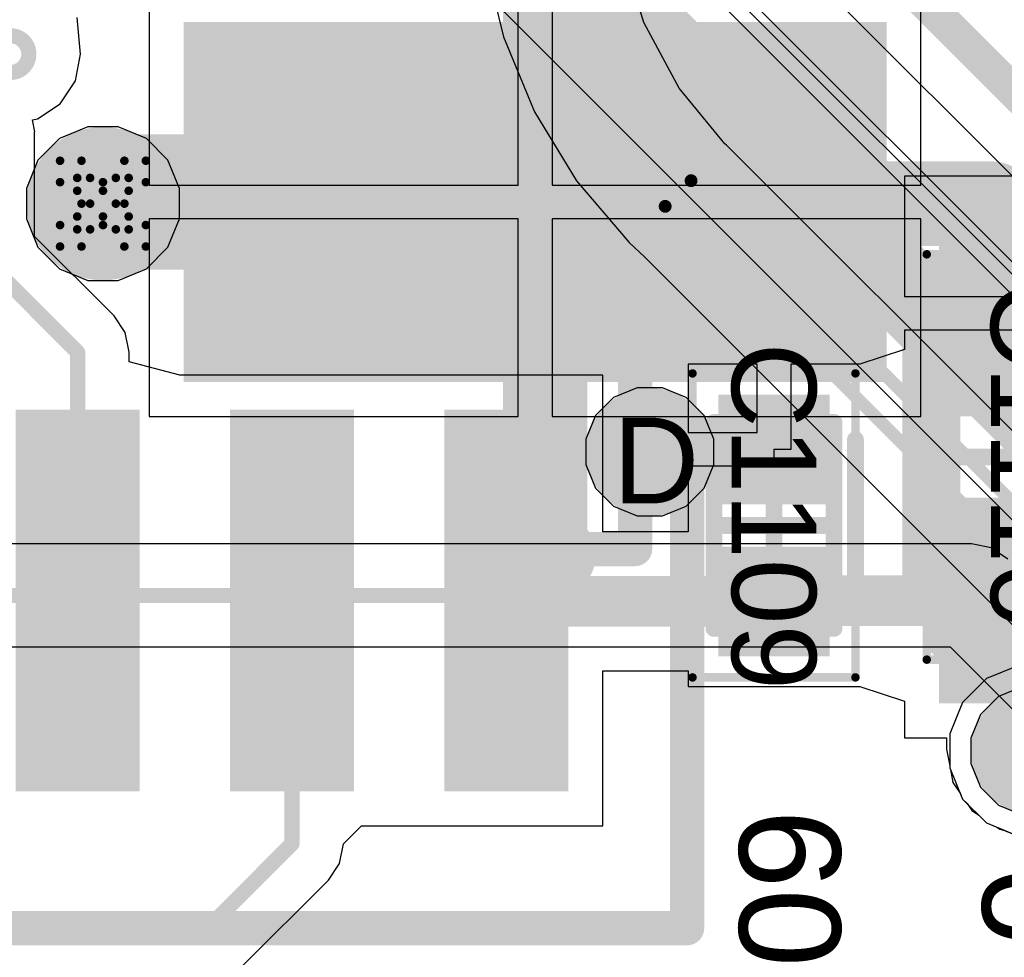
# Model space of a CAD drawing. Header units: inches. Extents: x -6 to 11.2, y -2.2 to 8.3.
# Tile 136 of 256: x 2.553 to 2.783, y 0.433 to 0.651. Entities that reach past the tile are written whole.
import ezdxf

# ---------------------------------------------------------------- set-up
doc = ezdxf.new("R2010")
doc.units = ezdxf.units.IN
doc.header["$MEASUREMENT"] = 0
for name, color, linetype in [('Board Layer Stack Bottom Overlay', 54, 'Continuous'), ('Board Layer Stack Bottom Solder', 6, 'Continuous'), ('Bottom Paste', 16, 'Continuous'), ('Drill Drawing', 1, 'Continuous'), ('Layer  6- Inner', 156, 'Continuous'), ('Layer 1- Top', 1, 'Continuous'), ('Layer 2- GND', 16, 'Continuous'), ('Layer 3- Inner', 16, 'Continuous'), ('Layer 4- Inner', 76, 'Continuous'), ('Layer 5- Inner', 90, 'Continuous'), ('Layer 7- PWR', 76, 'Continuous'), ('Layer 8- Bottom', 5, 'Continuous'), ('Top Assembly', 56, 'Continuous'), ('Top Comp Body -Top13)-Comp Body -Bot14)', 56, 'Continuous'), ('Top Comp Outline -Top11)-Comp Outline -Bot12)', 56, 'Continuous'), ('Top Courtyard -Top15)-Courtyard -Bot16)', 56, 'Continuous'), ('Top Overlay', 2, 'Continuous'), ('Top Paste', 8, 'Continuous'), ('Top Solder', 216, 'Continuous'), ('Via Holes', 16, 'Continuous')]:
    doc.layers.add(name, color=color, linetype=linetype)
doc.styles.add('Arial', font='txt', dxfattribs={"height": 0.2})

# ---------------------------------------------------------------- blocks, each defined once
blk = doc.blocks.new('SOIC_8___M_______28')
at = {"layer": 'Layer 1- Top'}
for points in [[(-0.0875, 0.0695), (-0.0875, 0.1545), (-0.0625, 0.1545), (-0.0625, 0.0695)], [(-0.0375, 0.0695), (-0.0375, 0.1545), (-0.0125, 0.1545), (-0.0125, 0.0695)], [(0.0125, 0.0695), (0.0125, 0.1545), (0.0375, 0.1545), (0.0375, 0.0695)]]:
    blk.add_hatch(color=7, dxfattribs=at).paths.add_polyline_path(points)
at = {"layer": 'Top Paste'}
for points in [[(-0.0875, 0.0695), (-0.0875, 0.1545), (-0.0625, 0.1545), (-0.0625, 0.0695)], [(-0.0375, 0.0695), (-0.0375, 0.1545), (-0.0125, 0.1545), (-0.0125, 0.0695)], [(0.0125, 0.0695), (0.0125, 0.1545), (0.0375, 0.1545), (0.0375, 0.0695)]]:
    blk.add_hatch(color=8, dxfattribs=at).paths.add_polyline_path(points)
at = {"layer": 'Top Solder'}
for points in [[(-0.08947, 0.06753), (-0.08947, 0.15647), (-0.06053, 0.15647), (-0.06053, 0.06753)], [(-0.03947, 0.06753), (-0.03947, 0.15647), (-0.01053, 0.15647), (-0.01053, 0.06753)], [(0.01053, 0.06753), (0.01053, 0.15647), (0.03947, 0.15647), (0.03947, 0.06753)]]:
    blk.add_hatch(color=216, dxfattribs=at).paths.add_polyline_path(points)
at = {"layer": 'Top Overlay'}
for points in [[(-0.095, 0.1, 0.008, 0.008, 0), (-0.105, 0.1, 0.008, 0.008, 0)], [(-0.105, 0.1, 0.008, 0.008, 0), (-0.105, -0.1, 0.008, 0.008, 0)]]:
    blk.add_lwpolyline(points, format="xyseb", dxfattribs=at)
for points in [[(-0.107, 0.1, 0.004, 0.004, 1), (-0.103, 0.1, 0.004, 0.004, 1)], [(-0.107, 0.1, 0.004, 0.004, 1), (-0.103, 0.1, 0.004, 0.004, 1)], [(-0.097, 0.1, 0.004, 0.004, 1), (-0.093, 0.1, 0.004, 0.004, 1)]]:
    blk.add_lwpolyline(points, format="xyseb", close=True, dxfattribs=at)
blk = doc.blocks.new('ALUM_F8X10_B_136')
at = {"layer": 'Board Layer Stack Bottom Solder'}
blk.add_hatch(color=6, dxfattribs=at).paths.add_polyline_path([(0.05976, 0.04197), (0.2237, 0.04197), (0.2237, -0.04197), (0.05976, -0.04197)])
at = {"layer": 'Bottom Paste'}
blk.add_hatch(color=16, dxfattribs=at).paths.add_polyline_path([(0.06173, 0.04), (0.22173, 0.04), (0.22173, -0.04), (0.06173, -0.04)])
at = {"layer": 'Layer 8- Bottom'}
blk.add_hatch(color=7, dxfattribs=at).paths.add_polyline_path([(0.06173, 0.04), (0.22173, 0.04), (0.22173, -0.04), (0.06173, -0.04)])
at = {"layer": 'Board Layer Stack Bottom Overlay'}
for points in [[(0.17717, -0.16929, 0.008, 0.008, 0), (0.17717, -0.05118, 0.008, 0.008, 0)], [(-0.14567, -0.16929, 0.008, 0.008, 0), (0.17717, -0.16929, 0.008, 0.008, 0)]]:
    blk.add_lwpolyline(points, format="xyseb", dxfattribs=at)
for points in [[(0.17517, -0.05118, 0.004, 0.004, 1), (0.17917, -0.05118, 0.004, 0.004, 1)], [(0.17517, -0.16929, 0.004, 0.004, 1), (0.17917, -0.16929, 0.004, 0.004, 1)], [(0.17517, -0.16929, 0.004, 0.004, 1), (0.17917, -0.16929, 0.004, 0.004, 1)]]:
    blk.add_lwpolyline(points, format="xyseb", close=True, dxfattribs=at)
blk = doc.blocks.new('L15003_CAP_M_____366')
at = {"layer": 'Layer 1- Top'}
for points in [[(-0.05546, 0.02), (-0.01146, 0.02), (-0.01146, -0.02), (-0.05546, -0.02)], [(0.01146, 0.02), (0.05546, 0.02), (0.05546, -0.02), (0.01146, -0.02)]]:
    blk.add_hatch(color=7, dxfattribs=at).paths.add_polyline_path(points)
at = {"layer": 'Top Paste'}
for points in [[(-0.05546, 0.02), (-0.01146, 0.02), (-0.01146, -0.02), (-0.05546, -0.02)], [(0.01146, 0.02), (0.05546, 0.02), (0.05546, -0.02), (0.01146, -0.02)]]:
    blk.add_hatch(color=8, dxfattribs=at).paths.add_polyline_path(points)
at = {"layer": 'Top Solder'}
for points in [[(-0.05743, 0.02197), (-0.0095, 0.02197), (-0.0095, -0.02197), (-0.05743, -0.02197)], [(0.0095, 0.02197), (0.05743, 0.02197), (0.05743, -0.02197), (0.0095, -0.02197)]]:
    blk.add_hatch(color=216, dxfattribs=at).paths.add_polyline_path(points)
at = {"layer": 'Top Comp Body -Top13)-Comp Body -Bot14)'}
for points in [[(-0.03445, -0.0189, 0.00394, 0.00394, 0), (-0.03445, 0.01889, 0.00394, 0.00394, 0)], [(0.03445, 0.01889, 0.00394, 0.00394, 0), (-0.03445, 0.01889, 0.00394, 0.00394, 0)], [(0.03445, -0.0189, 0.00394, 0.00394, 0), (0.03445, 0.01889, 0.00394, 0.00394, 0)], [(0.03445, -0.0189, 0.00394, 0.00394, 0), (-0.03445, -0.0189, 0.00394, 0.00394, 0)]]:
    blk.add_lwpolyline(points, format="xyseb", dxfattribs=at)
for points in [[(-0.03544, 0.01889, 0.00197, 0.00197, 1), (-0.03347, 0.01889, 0.00197, 0.00197, 1)], [(-0.03544, 0.01889, 0.00197, 0.00197, 1), (-0.03347, 0.01889, 0.00197, 0.00197, 1)], [(0.03346, 0.01889, 0.00197, 0.00197, 1), (0.03543, 0.01889, 0.00197, 0.00197, 1)], [(0.03346, 0.01889, 0.00197, 0.00197, 1), (0.03543, 0.01889, 0.00197, 0.00197, 1)], [(-0.03544, -0.0189, 0.00197, 0.00197, 1), (-0.03347, -0.0189, 0.00197, 0.00197, 1)], [(-0.03544, -0.0189, 0.00197, 0.00197, 1), (-0.03347, -0.0189, 0.00197, 0.00197, 1)], [(0.03346, -0.0189, 0.00197, 0.00197, 1), (0.03543, -0.0189, 0.00197, 0.00197, 1)], [(0.03346, -0.0189, 0.00197, 0.00197, 1), (0.03543, -0.0189, 0.00197, 0.00197, 1)]]:
    blk.add_lwpolyline(points, format="xyseb", close=True, dxfattribs=at)
at = {"layer": 'Top Comp Outline -Top11)-Comp Outline -Bot12)'}
for points in [[(0.04449, 0.02205, 0.00394, 0.00394, 0), (-0.04449, 0.02205, 0.00394, 0.00394, 0)], [(-0.04449, -0.02205, 0.00394, 0.00394, 0), (-0.04449, 0.02205, 0.00394, 0.00394, 0)], [(0.04449, -0.02205, 0.00394, 0.00394, 0), (0.04449, 0.02205, 0.00394, 0.00394, 0)], [(0.04449, -0.02205, 0.00394, 0.00394, 0), (-0.04449, -0.02205, 0.00394, 0.00394, 0)]]:
    blk.add_lwpolyline(points, format="xyseb", dxfattribs=at)
for points in [[(-0.04547, 0.02205, 0.00197, 0.00197, 1), (-0.0435, 0.02205, 0.00197, 0.00197, 1)], [(-0.04547, 0.02205, 0.00197, 0.00197, 1), (-0.0435, 0.02205, 0.00197, 0.00197, 1)], [(0.0435, 0.02205, 0.00197, 0.00197, 1), (0.04547, 0.02205, 0.00197, 0.00197, 1)], [(0.0435, 0.02205, 0.00197, 0.00197, 1), (0.04547, 0.02205, 0.00197, 0.00197, 1)], [(-0.04547, -0.02205, 0.00197, 0.00197, 1), (-0.0435, -0.02205, 0.00197, 0.00197, 1)], [(-0.04547, -0.02205, 0.00197, 0.00197, 1), (-0.0435, -0.02205, 0.00197, 0.00197, 1)], [(0.0435, -0.02205, 0.00197, 0.00197, 1), (0.04547, -0.02205, 0.00197, 0.00197, 1)], [(0.0435, -0.02205, 0.00197, 0.00197, 1), (0.04547, -0.02205, 0.00197, 0.00197, 1)]]:
    blk.add_lwpolyline(points, format="xyseb", close=True, dxfattribs=at)
at = {"layer": 'Top Courtyard -Top15)-Courtyard -Bot16)'}
for points in [[(0.04724, 0.0248, 0.00197, 0.00197, 0), (-0.04724, 0.0248, 0.00197, 0.00197, 0)], [(-0.04724, -0.0248, 0.00197, 0.00197, 0), (-0.04724, 0.0248, 0.00197, 0.00197, 0)], [(0.04724, -0.0248, 0.00197, 0.00197, 0), (0.04724, 0.0248, 0.00197, 0.00197, 0)], [(0, -0.0189, 0.00394, 0.00394, 0), (0, 0.0189, 0.00394, 0.00394, 0)], [(0.0189, 0, 0.00394, 0.00394, 0), (-0.0189, 0, 0.00394, 0.00394, 0)], [(0.04724, -0.0248, 0.00197, 0.00197, 0), (-0.04724, -0.0248, 0.00197, 0.00197, 0)]]:
    blk.add_lwpolyline(points, format="xyseb", dxfattribs=at)
for points in [[(-0.04774, 0.0248, 0.000984, 0.000984, 1), (-0.04675, 0.0248, 0.000984, 0.000984, 1)], [(-0.04774, 0.0248, 0.000984, 0.000984, 1), (-0.04675, 0.0248, 0.000984, 0.000984, 1)], [(0.04675, 0.0248, 0.000984, 0.000984, 1), (0.04774, 0.0248, 0.000984, 0.000984, 1)], [(0.04675, 0.0248, 0.000984, 0.000984, 1), (0.04774, 0.0248, 0.000984, 0.000984, 1)], [(-0.00098, 0.0189, 0.00197, 0.00197, 1), (0.00098, 0.0189, 0.00197, 0.00197, 1)], [(-0.01988, 0, 0.00197, 0.00197, 1), (-0.01791, 0, 0.00197, 0.00197, 1)], [(0.01791, 0, 0.00197, 0.00197, 1), (0.01988, 0, 0.00197, 0.00197, 1)], [(-0.00098, -0.0189, 0.00197, 0.00197, 1), (0.00098, -0.0189, 0.00197, 0.00197, 1)], [(-0.04774, -0.0248, 0.000984, 0.000984, 1), (-0.04675, -0.0248, 0.000984, 0.000984, 1)], [(-0.04774, -0.0248, 0.000984, 0.000984, 1), (-0.04675, -0.0248, 0.000984, 0.000984, 1)], [(0.04675, -0.0248, 0.000984, 0.000984, 1), (0.04774, -0.0248, 0.000984, 0.000984, 1)], [(0.04675, -0.0248, 0.000984, 0.000984, 1), (0.04774, -0.0248, 0.000984, 0.000984, 1)]]:
    blk.add_lwpolyline(points, format="xyseb", close=True, dxfattribs=at)
at = {"layer": 'Top Overlay'}
for points in [[(0.03346, 0.02756, 0.00591, 0.00591, 0), (-0.03346, 0.02756, 0.00591, 0.00591, 0)], [(0.03346, -0.02756, 0.00591, 0.00591, 0), (-0.03346, -0.02756, 0.00591, 0.00591, 0)]]:
    blk.add_lwpolyline(points, format="xyseb", dxfattribs=at)
for points in [[(-0.03494, 0.02756, 0.00295, 0.00295, 1), (-0.03199, 0.02756, 0.00295, 0.00295, 1)], [(0.03199, 0.02756, 0.00295, 0.00295, 1), (0.03494, 0.02756, 0.00295, 0.00295, 1)], [(-0.03494, -0.02756, 0.00295, 0.00295, 1), (-0.03199, -0.02756, 0.00295, 0.00295, 1)], [(0.03199, -0.02756, 0.00295, 0.00295, 1), (0.03494, -0.02756, 0.00295, 0.00295, 1)]]:
    blk.add_lwpolyline(points, format="xyseb", close=True, dxfattribs=at)
at = {"layer": 'Top Comp Outline -Top11)-Comp Outline -Bot12)', "style": 'Arial'}
blk.add_text('C1110', height=0.019685, dxfattribs=at).set_placement((-0.041, -0.00984))
blk = doc.blocks.new('CAPC1005X07_F____367')
at = {"layer": 'Layer 1- Top'}
for points in [[(-0.02756, 0.01004), (-0.00787, 0.01004), (-0.00787, -0.01004), (-0.02756, -0.01004)], [(0.00787, 0.01004), (0.02756, 0.01004), (0.02756, -0.01004), (0.00787, -0.01004)]]:
    blk.add_hatch(color=7, dxfattribs=at).paths.add_polyline_path(points)
at = {"layer": 'Top Paste'}
for points in [[(-0.02756, 0.01004), (-0.00787, 0.01004), (-0.00787, -0.01004), (-0.02756, -0.01004)], [(0.00787, 0.01004), (0.02756, 0.01004), (0.02756, -0.01004), (0.00787, -0.01004)]]:
    blk.add_hatch(color=8, dxfattribs=at).paths.add_polyline_path(points)
at = {"layer": 'Top Solder'}
for points in [[(-0.03051, 0.01299), (-0.00492, 0.01299), (-0.00492, -0.01299), (-0.03051, -0.01299)], [(0.00492, 0.01299), (0.03051, 0.01299), (0.03051, -0.01299), (0.00492, -0.01299)]]:
    blk.add_hatch(color=216, dxfattribs=at).paths.add_polyline_path(points)
at = {"layer": 'Top Assembly'}
for points in [[(0.024, 0.014, 0.00394, 0.00394, 0), (-0.024, 0.014, 0.00394, 0.00394, 0)], [(-0.024, -0.014, 0.00394, 0.00394, 0), (-0.024, 0.014, 0.00394, 0.00394, 0)], [(0.024, -0.014, 0.00394, 0.00394, 0), (0.024, 0.014, 0.00394, 0.00394, 0)], [(0.024, -0.014, 0.00394, 0.00394, 0), (-0.024, -0.014, 0.00394, 0.00394, 0)]]:
    blk.add_lwpolyline(points, format="xyseb", dxfattribs=at)
for points in [[(-0.02498, 0.014, 0.00197, 0.00197, 1), (-0.02302, 0.014, 0.00197, 0.00197, 1)], [(-0.02498, 0.014, 0.00197, 0.00197, 1), (-0.02302, 0.014, 0.00197, 0.00197, 1)], [(0.02302, 0.014, 0.00197, 0.00197, 1), (0.02498, 0.014, 0.00197, 0.00197, 1)], [(0.02302, 0.014, 0.00197, 0.00197, 1), (0.02498, 0.014, 0.00197, 0.00197, 1)], [(-0.02498, -0.014, 0.00197, 0.00197, 1), (-0.02302, -0.014, 0.00197, 0.00197, 1)], [(-0.02498, -0.014, 0.00197, 0.00197, 1), (-0.02302, -0.014, 0.00197, 0.00197, 1)], [(0.02302, -0.014, 0.00197, 0.00197, 1), (0.02498, -0.014, 0.00197, 0.00197, 1)], [(0.02302, -0.014, 0.00197, 0.00197, 1), (0.02498, -0.014, 0.00197, 0.00197, 1)]]:
    blk.add_lwpolyline(points, format="xyseb", close=True, dxfattribs=at)
at = {"layer": 'Top Courtyard -Top15)-Courtyard -Bot16)'}
for points in [[(-0.03543, -0.019, 0.00197, 0.00197, 0), (-0.03543, 0.019, 0.00197, 0.00197, 0)], [(0.03543, 0.019, 0.00197, 0.00197, 0), (-0.03543, 0.019, 0.00197, 0.00197, 0)], [(0.03543, -0.019, 0.00197, 0.00197, 0), (0.03543, 0.019, 0.00197, 0.00197, 0)], [(0, -0.01181, 0.00394, 0.00394, 0), (0, 0.01181, 0.00394, 0.00394, 0)], [(0.01181, 0, 0.00394, 0.00394, 0), (-0.01181, 0, 0.00394, 0.00394, 0)], [(0.03543, -0.019, 0.00197, 0.00197, 0), (-0.03543, -0.019, 0.00197, 0.00197, 0)]]:
    blk.add_lwpolyline(points, format="xyseb", dxfattribs=at)
for points in [[(-0.03593, 0.019, 0.000984, 0.000984, 1), (-0.03494, 0.019, 0.000984, 0.000984, 1)], [(-0.03593, 0.019, 0.000984, 0.000984, 1), (-0.03494, 0.019, 0.000984, 0.000984, 1)], [(0.03494, 0.019, 0.000984, 0.000984, 1), (0.03593, 0.019, 0.000984, 0.000984, 1)], [(0.03494, 0.019, 0.000984, 0.000984, 1), (0.03593, 0.019, 0.000984, 0.000984, 1)], [(-0.00098, 0.01181, 0.00197, 0.00197, 1), (0.00098, 0.01181, 0.00197, 0.00197, 1)], [(-0.0128, 0, 0.00197, 0.00197, 1), (-0.01083, 0, 0.00197, 0.00197, 1)], [(0.01083, 0, 0.00197, 0.00197, 1), (0.0128, 0, 0.00197, 0.00197, 1)], [(-0.00098, -0.01181, 0.00197, 0.00197, 1), (0.00098, -0.01181, 0.00197, 0.00197, 1)], [(-0.03593, -0.019, 0.000984, 0.000984, 1), (-0.03494, -0.019, 0.000984, 0.000984, 1)], [(-0.03593, -0.019, 0.000984, 0.000984, 1), (-0.03494, -0.019, 0.000984, 0.000984, 1)], [(0.03494, -0.019, 0.000984, 0.000984, 1), (0.03593, -0.019, 0.000984, 0.000984, 1)], [(0.03494, -0.019, 0.000984, 0.000984, 1), (0.03593, -0.019, 0.000984, 0.000984, 1)]]:
    blk.add_lwpolyline(points, format="xyseb", close=True, dxfattribs=at)
at = {"layer": 'Top Overlay'}
for points in [[(0.01937, 0.019, 0.00394, 0.00394, 0), (-0.02, 0.019, 0.00394, 0.00394, 0)], [(0.01937, -0.019, 0.00394, 0.00394, 0), (-0.02, -0.019, 0.00394, 0.00394, 0)]]:
    blk.add_lwpolyline(points, format="xyseb", dxfattribs=at)
for points in [[(-0.02098, 0.019, 0.00197, 0.00197, 1), (-0.01902, 0.019, 0.00197, 0.00197, 1)], [(0.01839, 0.019, 0.00197, 0.00197, 1), (0.02035, 0.019, 0.00197, 0.00197, 1)], [(-0.02098, -0.019, 0.00197, 0.00197, 1), (-0.01902, -0.019, 0.00197, 0.00197, 1)], [(0.01839, -0.019, 0.00197, 0.00197, 1), (0.02035, -0.019, 0.00197, 0.00197, 1)]]:
    blk.add_lwpolyline(points, format="xyseb", close=True, dxfattribs=at)
at = {"layer": 'Top Assembly', "style": 'Arial'}
blk.add_text('C1109', height=0.019685, dxfattribs=at).set_placement((-0.04264, -0.00984))

msp = doc.modelspace()

# ---------------------------------------------------------------- hatches: boundary and pattern name
at = {"layer": 'Layer  6- Inner'}
h = msp.add_hatch(color=7, dxfattribs=at)
edge = h.paths.add_edge_path()
edge.add_arc((2.78976, 0.48071), 0.00984, 0, 360)
at = {"layer": 'Layer 1- Top'}
h = msp.add_hatch(color=7, dxfattribs=at)
edge = h.paths.add_edge_path()
edge.add_arc((2.57244, 0.60827), 0.01575, 0, 360)
h = msp.add_hatch(color=7, dxfattribs=at)
edge = h.paths.add_edge_path()
edge.add_arc((2.7, 0.55039), 0.00984, 0, 360)
h = msp.add_hatch(color=7, dxfattribs=at)
edge = h.paths.add_edge_path()
edge.add_arc((2.78976, 0.48071), 0.00984, 0, 360)
at = {"layer": 'Layer 2- GND'}
h = msp.add_hatch(color=7, dxfattribs=at)
edge = h.paths.add_edge_path()
edge.add_arc((2.78976, 0.48071), 0.01492, 0, 360)
at = {"layer": 'Layer 3- Inner'}
h = msp.add_hatch(color=7, dxfattribs=at)
edge = h.paths.add_edge_path()
edge.add_arc((2.57244, 0.60827), 0.01575, 0, 360)
h = msp.add_hatch(color=7, dxfattribs=at)
edge = h.paths.add_edge_path()
edge.add_arc((2.7, 0.55039), 0.00984, 0, 360)
at = {"layer": 'Layer 5- Inner'}
h = msp.add_hatch(color=7, dxfattribs=at)
edge = h.paths.add_edge_path()
edge.add_arc((2.57244, 0.60827), 0.01575, 0, 360)
h = msp.add_hatch(color=7, dxfattribs=at)
edge = h.paths.add_edge_path()
edge.add_arc((2.7, 0.55039), 0.00984, 0, 360)
at = {"layer": 'Layer 7- PWR'}
h = msp.add_hatch(color=7, dxfattribs=at)
edge = h.paths.add_edge_path()
edge.add_arc((2.57244, 0.60827), 0.01787, 0, 360)
h = msp.add_hatch(color=7, dxfattribs=at)
edge = h.paths.add_edge_path()
edge.add_arc((2.7, 0.55039), 0.01492, 0, 360)
at = {"layer": 'Layer 8- Bottom'}
h = msp.add_hatch(color=7, dxfattribs=at)
edge = h.paths.add_edge_path()
edge.add_arc((2.57244, 0.60827), 0.01575, 0, 360)
h = msp.add_hatch(color=7, dxfattribs=at)
edge = h.paths.add_edge_path()
edge.add_arc((2.7, 0.55039), 0.00984, 0, 360)
h = msp.add_hatch(color=7, dxfattribs=at)
edge = h.paths.add_edge_path()
edge.add_arc((2.78976, 0.48071), 0.00984, 0, 360)
at = {"layer": 'Via Holes'}
h = msp.add_hatch(color=7, dxfattribs=at)
edge = h.paths.add_edge_path()
edge.add_arc((2.57244, 0.60827), 0.00787, 0, 360)
h = msp.add_hatch(color=7, dxfattribs=at)
edge = h.paths.add_edge_path()
edge.add_arc((2.7, 0.55039), 0.00492, 0, 360)

# ---------------------------------------------------------------- linework, layer by layer
at = {"layer": 'Drill Drawing'}
for points in [[(2.56244, 0.61327, 0.002, 0.002, 0), (2.56244, 0.61827, 0.002, 0.002, 0)], [(2.56244, 0.61827, 0.002, 0.002, 0), (2.56744, 0.61827, 0.002, 0.002, 0)], [(2.56744, 0.61827, 0.002, 0.002, 0), (2.57244, 0.61327, 0.002, 0.002, 0)], [(2.57244, 0.61327, 0.002, 0.002, 0), (2.57744, 0.61827, 0.002, 0.002, 0)], [(2.57744, 0.61827, 0.002, 0.002, 0), (2.58244, 0.61827, 0.002, 0.002, 0)], [(2.58244, 0.61327, 0.002, 0.002, 0), (2.58244, 0.61827, 0.002, 0.002, 0)], [(2.56244, 0.61327, 0.002, 0.002, 0), (2.56744, 0.60827, 0.002, 0.002, 0)], [(2.56644, 0.61127, 0.002, 0.002, 0), (2.56644, 0.61427, 0.002, 0.002, 0)], [(2.56644, 0.61427, 0.002, 0.002, 0), (2.56944, 0.61427, 0.002, 0.002, 0)], [(2.56944, 0.61427, 0.002, 0.002, 0), (2.57244, 0.61127, 0.002, 0.002, 0)], [(2.57244, 0.61127, 0.002, 0.002, 0), (2.57544, 0.61427, 0.002, 0.002, 0)], [(2.57544, 0.61427, 0.002, 0.002, 0), (2.57844, 0.61427, 0.002, 0.002, 0)], [(2.57744, 0.60827, 0.002, 0.002, 0), (2.58244, 0.61327, 0.002, 0.002, 0)], [(2.57844, 0.61127, 0.002, 0.002, 0), (2.57844, 0.61427, 0.002, 0.002, 0)], [(2.56644, 0.61127, 0.002, 0.002, 0), (2.56944, 0.60827, 0.002, 0.002, 0)], [(2.57544, 0.60827, 0.002, 0.002, 0), (2.57844, 0.61127, 0.002, 0.002, 0)], [(2.56244, 0.60327, 0.002, 0.002, 0), (2.56744, 0.60827, 0.002, 0.002, 0)], [(2.56644, 0.60527, 0.002, 0.002, 0), (2.56944, 0.60827, 0.002, 0.002, 0)], [(2.57544, 0.60827, 0.002, 0.002, 0), (2.57844, 0.60527, 0.002, 0.002, 0)], [(2.57744, 0.60827, 0.002, 0.002, 0), (2.58244, 0.60327, 0.002, 0.002, 0)], [(2.56644, 0.60227, 0.002, 0.002, 0), (2.56644, 0.60527, 0.002, 0.002, 0)], [(2.56944, 0.60227, 0.002, 0.002, 0), (2.57244, 0.60527, 0.002, 0.002, 0)], [(2.57244, 0.60527, 0.002, 0.002, 0), (2.57544, 0.60227, 0.002, 0.002, 0)], [(2.57844, 0.60227, 0.002, 0.002, 0), (2.57844, 0.60527, 0.002, 0.002, 0)], [(2.56244, 0.59827, 0.002, 0.002, 0), (2.56244, 0.60327, 0.002, 0.002, 0)], [(2.56744, 0.59827, 0.002, 0.002, 0), (2.57244, 0.60327, 0.002, 0.002, 0)], [(2.57244, 0.60327, 0.002, 0.002, 0), (2.57744, 0.59827, 0.002, 0.002, 0)], [(2.58244, 0.59827, 0.002, 0.002, 0), (2.58244, 0.60327, 0.002, 0.002, 0)], [(2.56644, 0.60227, 0.002, 0.002, 0), (2.56944, 0.60227, 0.002, 0.002, 0)], [(2.57544, 0.60227, 0.002, 0.002, 0), (2.57844, 0.60227, 0.002, 0.002, 0)], [(2.56244, 0.59827, 0.002, 0.002, 0), (2.56744, 0.59827, 0.002, 0.002, 0)], [(2.57744, 0.59827, 0.002, 0.002, 0), (2.58244, 0.59827, 0.002, 0.002, 0)]]:
    msp.add_lwpolyline(points, format="xyseb", dxfattribs=at)
for points in [[(2.56194, 0.61827, 0.001, 0.001, 1), (2.56294, 0.61827, 0.001, 0.001, 1)], [(2.56194, 0.61827, 0.001, 0.001, 1), (2.56294, 0.61827, 0.001, 0.001, 1)], [(2.56694, 0.61827, 0.001, 0.001, 1), (2.56794, 0.61827, 0.001, 0.001, 1)], [(2.56694, 0.61827, 0.001, 0.001, 1), (2.56794, 0.61827, 0.001, 0.001, 1)], [(2.57694, 0.61827, 0.001, 0.001, 1), (2.57794, 0.61827, 0.001, 0.001, 1)], [(2.57694, 0.61827, 0.001, 0.001, 1), (2.57794, 0.61827, 0.001, 0.001, 1)], [(2.58194, 0.61827, 0.001, 0.001, 1), (2.58294, 0.61827, 0.001, 0.001, 1)], [(2.58194, 0.61827, 0.001, 0.001, 1), (2.58294, 0.61827, 0.001, 0.001, 1)], [(2.56194, 0.61327, 0.001, 0.001, 1), (2.56294, 0.61327, 0.001, 0.001, 1)], [(2.56194, 0.61327, 0.001, 0.001, 1), (2.56294, 0.61327, 0.001, 0.001, 1)], [(2.56594, 0.61427, 0.001, 0.001, 1), (2.56694, 0.61427, 0.001, 0.001, 1)], [(2.56594, 0.61427, 0.001, 0.001, 1), (2.56694, 0.61427, 0.001, 0.001, 1)], [(2.56894, 0.61427, 0.001, 0.001, 1), (2.56994, 0.61427, 0.001, 0.001, 1)], [(2.56894, 0.61427, 0.001, 0.001, 1), (2.56994, 0.61427, 0.001, 0.001, 1)], [(2.57194, 0.61327, 0.001, 0.001, 1), (2.57294, 0.61327, 0.001, 0.001, 1)], [(2.57194, 0.61327, 0.001, 0.001, 1), (2.57294, 0.61327, 0.001, 0.001, 1)], [(2.57494, 0.61427, 0.001, 0.001, 1), (2.57594, 0.61427, 0.001, 0.001, 1)], [(2.57494, 0.61427, 0.001, 0.001, 1), (2.57594, 0.61427, 0.001, 0.001, 1)], [(2.57794, 0.61427, 0.001, 0.001, 1), (2.57894, 0.61427, 0.001, 0.001, 1)], [(2.57794, 0.61427, 0.001, 0.001, 1), (2.57894, 0.61427, 0.001, 0.001, 1)], [(2.58194, 0.61327, 0.001, 0.001, 1), (2.58294, 0.61327, 0.001, 0.001, 1)], [(2.58194, 0.61327, 0.001, 0.001, 1), (2.58294, 0.61327, 0.001, 0.001, 1)], [(2.56594, 0.61127, 0.001, 0.001, 1), (2.56694, 0.61127, 0.001, 0.001, 1)], [(2.56594, 0.61127, 0.001, 0.001, 1), (2.56694, 0.61127, 0.001, 0.001, 1)], [(2.57194, 0.61127, 0.001, 0.001, 1), (2.57294, 0.61127, 0.001, 0.001, 1)], [(2.57194, 0.61127, 0.001, 0.001, 1), (2.57294, 0.61127, 0.001, 0.001, 1)], [(2.57794, 0.61127, 0.001, 0.001, 1), (2.57894, 0.61127, 0.001, 0.001, 1)], [(2.57794, 0.61127, 0.001, 0.001, 1), (2.57894, 0.61127, 0.001, 0.001, 1)], [(2.56694, 0.60827, 0.001, 0.001, 1), (2.56794, 0.60827, 0.001, 0.001, 1)], [(2.56694, 0.60827, 0.001, 0.001, 1), (2.56794, 0.60827, 0.001, 0.001, 1)], [(2.56894, 0.60827, 0.001, 0.001, 1), (2.56994, 0.60827, 0.001, 0.001, 1)], [(2.56894, 0.60827, 0.001, 0.001, 1), (2.56994, 0.60827, 0.001, 0.001, 1)], [(2.57494, 0.60827, 0.001, 0.001, 1), (2.57594, 0.60827, 0.001, 0.001, 1)], [(2.57494, 0.60827, 0.001, 0.001, 1), (2.57594, 0.60827, 0.001, 0.001, 1)], [(2.57694, 0.60827, 0.001, 0.001, 1), (2.57794, 0.60827, 0.001, 0.001, 1)], [(2.57694, 0.60827, 0.001, 0.001, 1), (2.57794, 0.60827, 0.001, 0.001, 1)], [(2.56594, 0.60527, 0.001, 0.001, 1), (2.56694, 0.60527, 0.001, 0.001, 1)], [(2.56594, 0.60527, 0.001, 0.001, 1), (2.56694, 0.60527, 0.001, 0.001, 1)], [(2.57194, 0.60527, 0.001, 0.001, 1), (2.57294, 0.60527, 0.001, 0.001, 1)], [(2.57194, 0.60527, 0.001, 0.001, 1), (2.57294, 0.60527, 0.001, 0.001, 1)], [(2.57794, 0.60527, 0.001, 0.001, 1), (2.57894, 0.60527, 0.001, 0.001, 1)], [(2.57794, 0.60527, 0.001, 0.001, 1), (2.57894, 0.60527, 0.001, 0.001, 1)], [(2.56194, 0.60327, 0.001, 0.001, 1), (2.56294, 0.60327, 0.001, 0.001, 1)], [(2.56194, 0.60327, 0.001, 0.001, 1), (2.56294, 0.60327, 0.001, 0.001, 1)], [(2.57194, 0.60327, 0.001, 0.001, 1), (2.57294, 0.60327, 0.001, 0.001, 1)], [(2.57194, 0.60327, 0.001, 0.001, 1), (2.57294, 0.60327, 0.001, 0.001, 1)], [(2.58194, 0.60327, 0.001, 0.001, 1), (2.58294, 0.60327, 0.001, 0.001, 1)], [(2.58194, 0.60327, 0.001, 0.001, 1), (2.58294, 0.60327, 0.001, 0.001, 1)], [(2.56594, 0.60227, 0.001, 0.001, 1), (2.56694, 0.60227, 0.001, 0.001, 1)], [(2.56594, 0.60227, 0.001, 0.001, 1), (2.56694, 0.60227, 0.001, 0.001, 1)], [(2.56894, 0.60227, 0.001, 0.001, 1), (2.56994, 0.60227, 0.001, 0.001, 1)], [(2.56894, 0.60227, 0.001, 0.001, 1), (2.56994, 0.60227, 0.001, 0.001, 1)], [(2.57494, 0.60227, 0.001, 0.001, 1), (2.57594, 0.60227, 0.001, 0.001, 1)], [(2.57494, 0.60227, 0.001, 0.001, 1), (2.57594, 0.60227, 0.001, 0.001, 1)], [(2.57794, 0.60227, 0.001, 0.001, 1), (2.57894, 0.60227, 0.001, 0.001, 1)], [(2.57794, 0.60227, 0.001, 0.001, 1), (2.57894, 0.60227, 0.001, 0.001, 1)], [(2.56194, 0.59827, 0.001, 0.001, 1), (2.56294, 0.59827, 0.001, 0.001, 1)], [(2.56194, 0.59827, 0.001, 0.001, 1), (2.56294, 0.59827, 0.001, 0.001, 1)], [(2.56694, 0.59827, 0.001, 0.001, 1), (2.56794, 0.59827, 0.001, 0.001, 1)], [(2.56694, 0.59827, 0.001, 0.001, 1), (2.56794, 0.59827, 0.001, 0.001, 1)], [(2.57694, 0.59827, 0.001, 0.001, 1), (2.57794, 0.59827, 0.001, 0.001, 1)], [(2.57694, 0.59827, 0.001, 0.001, 1), (2.57794, 0.59827, 0.001, 0.001, 1)], [(2.58194, 0.59827, 0.001, 0.001, 1), (2.58294, 0.59827, 0.001, 0.001, 1)], [(2.58194, 0.59827, 0.001, 0.001, 1), (2.58294, 0.59827, 0.001, 0.001, 1)]]:
    msp.add_lwpolyline(points, format="xyseb", close=True, dxfattribs=at)
at = {"layer": 'Layer  6- Inner'}
for p, q in [((2.56889, 0.62614), (2.56232, 0.62342)), ((2.576, 0.62614), (2.56889, 0.62614)), ((2.58257, 0.62342), (2.576, 0.62614)), ((2.56232, 0.62342), (2.55729, 0.61839)), ((2.58759, 0.61839), (2.58257, 0.62342)), ((2.55729, 0.61839), (2.55457, 0.61182)), ((2.59031, 0.61182), (2.58759, 0.61839)), ((2.55457, 0.61182), (2.55457, 0.60471)), ((2.59031, 0.60471), (2.59031, 0.61182)), ((2.55457, 0.60471), (2.55729, 0.59814)), ((2.58759, 0.59814), (2.59031, 0.60471)), ((2.55729, 0.59814), (2.56232, 0.59311)), ((2.58257, 0.59311), (2.58759, 0.59814)), ((2.56232, 0.59311), (2.56889, 0.59039)), ((2.576, 0.59039), (2.58257, 0.59311)), ((2.56889, 0.59039), (2.576, 0.59039)), ((2.69703, 0.56531), (2.69155, 0.56304)), ((2.70297, 0.56531), (2.69703, 0.56531)), ((2.70845, 0.56304), (2.70297, 0.56531)), ((2.69155, 0.56304), (2.68735, 0.55885)), ((2.71265, 0.55885), (2.70845, 0.56304)), ((2.68735, 0.55885), (2.68508, 0.55336)), ((2.71492, 0.55336), (2.71265, 0.55885)), ((2.68508, 0.55336), (2.68508, 0.54743)), ((2.71492, 0.54743), (2.71492, 0.55336)), ((2.68508, 0.54743), (2.68735, 0.54194)), ((2.71265, 0.54194), (2.71492, 0.54743)), ((2.68735, 0.54194), (2.69155, 0.53774)), ((2.70845, 0.53774), (2.71265, 0.54194)), ((2.69155, 0.53774), (2.69703, 0.53547)), ((2.70297, 0.53547), (2.70845, 0.53774)), ((2.69703, 0.53547), (2.70297, 0.53547)), ((2.77498, 0.52893), (1.93777, 0.52893)), ((2.77957, 0.52802), (2.77498, 0.52893)), ((2.78347, 0.52542), (2.77957, 0.52802)), ((2.19435, 0.50493), (2.77001, 0.50493)), ((2.77001, 0.50493), (2.78854, 0.4864))]:
    msp.add_line(p, q, dxfattribs=at)
for points in [[(1.88819, 0.51693, 0.00354, 0.00354, 0), (2.77498, 0.51693, 0.00354, 0.00354, 0)], [(2.77498, 0.51693, 0.00354, 0.00354, 0), (2.79703, 0.49488, 0.00354, 0.00354, 0)]]:
    msp.add_lwpolyline(points, format="xyseb", dxfattribs=at)
msp.add_lwpolyline([(2.77409, 0.51693, 0.00177, 0.00177, 1), (2.77587, 0.51693, 0.00177, 0.00177, 1)], format="xyseb", close=True, dxfattribs=at)
msp.add_lwpolyline([(2.77409, 0.51693, 0.00177, 0.00177, 1), (2.77587, 0.51693, 0.00177, 0.00177, 1)], format="xyseb", close=True, dxfattribs=at)
at = {"layer": 'Layer 1- Top'}
for p, q in [((2.56724, 0.64313), (2.56639, 0.65167)), ((2.566, 0.63687), (2.56724, 0.64313)), ((2.56245, 0.63156), (2.566, 0.63687)), ((2.55714, 0.62802), (2.56245, 0.63156)), ((2.55604, 0.6278), (2.55714, 0.62802)), ((2.55659, 0.625), (2.55604, 0.6278)), ((2.55649, 0.60064), (2.55649, 0.625)), ((2.55649, 0.625), (2.55659, 0.625)), ((2.78543, 0.61468), (2.75937, 0.61468)), ((2.75937, 0.61468), (2.75937, 0.58661)), ((2.57502, 0.58211), (2.55649, 0.60064)), ((2.75937, 0.58661), (2.78543, 0.58661)), ((2.57762, 0.57822), (2.57502, 0.58211)), ((2.78937, 0.57874), (2.75937, 0.57874)), ((2.75937, 0.57874), (2.75937, 0.57424)), ((2.57854, 0.57362), (2.57762, 0.57822)), ((2.75937, 0.57424), (2.74898, 0.57082)), ((2.57854, 0.57142), (2.57854, 0.57362)), ((2.59035, 0.56825), (2.57854, 0.57142)), ((2.725, 0.57082), (2.7089, 0.57082)), ((2.7089, 0.57082), (2.7089, 0.55491)), ((2.725, 0.55491), (2.725, 0.57082)), ((2.74756, 0.57082), (2.73287, 0.57082)), ((2.73287, 0.57082), (2.73287, 0.55098)), ((2.74898, 0.57082), (2.74756, 0.57082)), ((2.59404, 0.56825), (2.59035, 0.56825)), ((2.63222, 0.56825), (2.59404, 0.56825)), ((2.59404, 0.56825), (2.59404, 0.56825)), ((2.64404, 0.56825), (2.63222, 0.56825)), ((2.65085, 0.56825), (2.64404, 0.56825)), ((2.68904, 0.56825), (2.65085, 0.56825)), ((2.68904, 0.53176), (2.68904, 0.56825)), ((2.7089, 0.55491), (2.725, 0.55491)), ((2.73287, 0.55098), (2.72894, 0.55098)), ((2.72894, 0.55098), (2.72894, 0.54704)), ((2.72894, 0.54704), (2.7089, 0.54704)), ((2.7089, 0.54704), (2.7089, 0.53176)), ((2.7089, 0.53176), (2.68904, 0.53176)), ((2.68904, 0.46325), (2.68904, 0.49933)), ((2.68904, 0.49933), (2.7089, 0.49933)), ((2.7089, 0.49933), (2.7089, 0.4957)), ((2.7089, 0.4957), (2.74898, 0.4957)), ((2.74898, 0.4957), (2.74898, 0.4957)), ((2.74898, 0.4957), (2.75937, 0.49228)), ((2.75937, 0.49228), (2.75937, 0.48375)), ((2.75937, 0.48375), (2.76914, 0.48375)), ((2.76914, 0.48375), (2.76914, 0.4811)), ((2.76914, 0.4811), (2.76992, 0.47717)), ((2.76992, 0.47717), (2.76992, 0.47676)), ((2.76992, 0.47676), (2.77008, 0.47639)), ((2.77008, 0.47639), (2.77068, 0.47336)), ((2.77068, 0.47336), (2.77239, 0.4708)), ((2.77239, 0.4708), (2.77294, 0.46947)), ((2.77294, 0.46947), (2.77396, 0.46845)), ((2.77396, 0.46845), (2.77506, 0.4668)), ((2.77506, 0.4668), (2.77672, 0.46569)), ((2.77672, 0.46569), (2.77852, 0.46389)), ((2.77852, 0.46389), (2.78088, 0.46291)), ((2.62854, 0.45906), (2.63273, 0.46325)), ((2.63273, 0.46325), (2.63904, 0.46325)), ((2.63904, 0.46325), (2.65085, 0.46325)), ((2.65085, 0.46325), (2.68904, 0.46325)), ((2.78088, 0.46291), (2.78163, 0.46241)), ((2.78163, 0.46241), (2.78251, 0.46224)), ((2.78251, 0.46224), (2.78582, 0.46087)), ((2.62762, 0.45446), (2.62854, 0.45906)), ((2.62502, 0.45057), (2.62762, 0.45446)), ((2.60478, 0.43033), (2.62502, 0.45057))]:
    msp.add_line(p, q, dxfattribs=at)
for points in [[(2.55089, 0.6474, 0.00354, 0.00354, -0.414214), (2.55516, 0.64313, 0.00354, 0.00354, 0)], [(2.55516, 0.64313, 0.00354, 0.00354, -0.414214), (2.55089, 0.63886, 0.00354, 0.00354, 0)], [(2.55516, 0.64313, 0.00354, 0.00354, 0), (2.55516, 0.64313, 0.00354, 0.00354, 0)], [(2.54449, 0.59567, 0.00354, 0.00354, 0), (2.56654, 0.57362, 0.00354, 0.00354, 0)], [(2.56654, 0.51575, 0.00354, 0.00354, 0), (2.56654, 0.57362, 0.00354, 0.00354, 0)], [(2.69981, 0.55098, 0.00787, 0.00787, 0), (2.72894, 0.55098, 0.00787, 0.00787, 0)], [(2.78937, 0.4811, 0.01969, 0.01969, 0), (2.78937, 0.51575, 0.01969, 0.01969, 0)], [(2.66674, 0.51554, 0.01181, 0.01181, 0), (2.72894, 0.51554, 0.01181, 0.01181, 0)], [(2.72914, 0.51575, 0.01181, 0.01181, 0), (2.78937, 0.51575, 0.01181, 0.01181, 0)], [(2.61654, 0.45906, 0.00354, 0.00354, 0), (2.61654, 0.51575, 0.00354, 0.00354, 0)], [(2.5963, 0.43882, 0.00354, 0.00354, 0), (2.61654, 0.45906, 0.00354, 0.00354, 0)], [(2.48953, 0.43882, 0.00354, 0.00354, 0), (2.5963, 0.43882, 0.00354, 0.00354, 0)]]:
    msp.add_lwpolyline(points, format="xyseb", dxfattribs=at)
for points in [[(2.55427, 0.64313, 0.00177, 0.00177, 1), (2.55604, 0.64313, 0.00177, 0.00177, 1)], [(2.55427, 0.64313, 0.00177, 0.00177, 1), (2.55604, 0.64313, 0.00177, 0.00177, 1)], [(2.55427, 0.64313, 0.00177, 0.00177, 1), (2.55604, 0.64313, 0.00177, 0.00177, 1)], [(2.55427, 0.64313, 0.00177, 0.00177, 1), (2.55604, 0.64313, 0.00177, 0.00177, 1)], [(2.56565, 0.57362, 0.00177, 0.00177, 1), (2.56742, 0.57362, 0.00177, 0.00177, 1)], [(2.56565, 0.57362, 0.00177, 0.00177, 1), (2.56742, 0.57362, 0.00177, 0.00177, 1)], [(2.69784, 0.55098, 0.00394, 0.00394, 1), (2.70178, 0.55098, 0.00394, 0.00394, 1)], [(2.72697, 0.55098, 0.00394, 0.00394, 1), (2.73091, 0.55098, 0.00394, 0.00394, 1)], [(2.78445, 0.51575, 0.00984, 0.00984, 1), (2.79429, 0.51575, 0.00984, 0.00984, 1)], [(2.66379, 0.51554, 0.00591, 0.00591, 1), (2.66969, 0.51554, 0.00591, 0.00591, 1)], [(2.72598, 0.51554, 0.00591, 0.00591, 1), (2.73189, 0.51554, 0.00591, 0.00591, 1)], [(2.72619, 0.51575, 0.00591, 0.00591, 1), (2.73209, 0.51575, 0.00591, 0.00591, 1)], [(2.56565, 0.51575, 0.00177, 0.00177, 1), (2.56742, 0.51575, 0.00177, 0.00177, 1)], [(2.61565, 0.51575, 0.00177, 0.00177, 1), (2.61742, 0.51575, 0.00177, 0.00177, 1)], [(2.78445, 0.4811, 0.00984, 0.00984, 1), (2.79429, 0.4811, 0.00984, 0.00984, 1)], [(2.61565, 0.45906, 0.00177, 0.00177, 1), (2.61742, 0.45906, 0.00177, 0.00177, 1)], [(2.61565, 0.45906, 0.00177, 0.00177, 1), (2.61742, 0.45906, 0.00177, 0.00177, 1)], [(2.59541, 0.43882, 0.00177, 0.00177, 1), (2.59718, 0.43882, 0.00177, 0.00177, 1)], [(2.59541, 0.43882, 0.00177, 0.00177, 1), (2.59718, 0.43882, 0.00177, 0.00177, 1)]]:
    msp.add_lwpolyline(points, format="xyseb", close=True, dxfattribs=at)
at = {"layer": 'Layer 3- Inner'}
for p, q in [((2.72931, 0.66988), (2.80806, 0.59114)), ((2.69862, 0.65049), (2.69358, 0.66708)), ((2.66143, 0.66548), (2.66583, 0.64713)), ((2.70679, 0.63521), (2.69862, 0.65049)), ((2.66583, 0.64713), (2.67305, 0.62969)), ((2.71746, 0.6222), (2.70679, 0.63521)), ((2.67305, 0.62969), (2.68292, 0.6136)), ((2.71789, 0.62191), (2.71746, 0.6222)), ((2.85119, 0.48862), (2.71789, 0.62191)), ((2.68292, 0.6136), (2.69517, 0.59925)), ((2.69517, 0.59925), (2.69517, 0.59925)), ((2.69517, 0.59925), (2.69881, 0.59581)), ((2.69881, 0.59581), (2.79438, 0.50025)), ((2.7868, 0.49563), (2.78131, 0.49336)), ((2.78131, 0.49336), (2.77711, 0.48916)), ((2.77711, 0.48916), (2.77484, 0.48368)), ((2.77484, 0.48368), (2.77484, 0.47774)), ((2.77484, 0.47774), (2.77711, 0.47226)), ((2.77711, 0.47226), (2.78131, 0.46806)), ((2.78131, 0.46806), (2.7868, 0.46579))]:
    msp.add_line(p, q, dxfattribs=at)
for points in [[(2.72066, 0.69863, 0.00787, 0.00787, 0), (2.8181, 0.60119, 0.00787, 0.00787, 0)], [(2.70357, 0.60764, 0.00299, 0.00299, -0.198912), (2.67181, 0.6843, 0.00299, 0.00299, 0)], [(2.7096, 0.61362, 0.00299, 0.00299, -0.198912), (2.68031, 0.68433, 0.00299, 0.00299, 0)], [(2.7096, 0.61362, 0.00299, 0.00299, 0), (2.84643, 0.47679, 0.00299, 0.00299, 0)], [(2.70357, 0.60764, 0.00299, 0.00299, 0), (2.8404, 0.47081, 0.00299, 0.00299, 0)]]:
    msp.add_lwpolyline(points, format="xyseb", dxfattribs=at)
for points in [[(2.70886, 0.61362, 0.0015, 0.0015, 1), (2.71035, 0.61362, 0.0015, 0.0015, 1)], [(2.70886, 0.61362, 0.0015, 0.0015, 1), (2.71035, 0.61362, 0.0015, 0.0015, 1)], [(2.70282, 0.60764, 0.0015, 0.0015, 1), (2.70431, 0.60764, 0.0015, 0.0015, 1)], [(2.70282, 0.60764, 0.0015, 0.0015, 1), (2.70431, 0.60764, 0.0015, 0.0015, 1)]]:
    msp.add_lwpolyline(points, format="xyseb", close=True, dxfattribs=at)
at = {"layer": 'Layer 4- Inner'}
for p, q in [((2.89705, 0.48209), (2.71575, 0.66338)), ((2.71193, 0.65955), (2.89164, 0.47984)), ((2.56889, 0.62614), (2.56232, 0.62342)), ((2.576, 0.62614), (2.56889, 0.62614)), ((2.58257, 0.62342), (2.576, 0.62614)), ((2.56232, 0.62342), (2.55729, 0.61839)), ((2.58759, 0.61839), (2.58257, 0.62342)), ((2.55729, 0.61839), (2.55457, 0.61182)), ((2.59031, 0.61182), (2.58759, 0.61839)), ((2.55457, 0.61182), (2.55457, 0.60471)), ((2.59031, 0.60471), (2.59031, 0.61182)), ((2.55457, 0.60471), (2.55729, 0.59814)), ((2.58759, 0.59814), (2.59031, 0.60471)), ((2.55729, 0.59814), (2.56232, 0.59311)), ((2.58257, 0.59311), (2.58759, 0.59814)), ((2.56232, 0.59311), (2.56889, 0.59039)), ((2.576, 0.59039), (2.58257, 0.59311)), ((2.56889, 0.59039), (2.576, 0.59039)), ((2.69703, 0.56531), (2.69155, 0.56304)), ((2.70297, 0.56531), (2.69703, 0.56531)), ((2.70845, 0.56304), (2.70297, 0.56531)), ((2.69155, 0.56304), (2.68735, 0.55885)), ((2.71265, 0.55885), (2.70845, 0.56304)), ((2.68735, 0.55885), (2.68508, 0.55336)), ((2.71492, 0.55336), (2.71265, 0.55885)), ((2.68508, 0.55336), (2.68508, 0.54743)), ((2.71492, 0.54743), (2.71492, 0.55336)), ((2.68508, 0.54743), (2.68735, 0.54194)), ((2.71265, 0.54194), (2.71492, 0.54743)), ((2.68735, 0.54194), (2.69155, 0.53774)), ((2.70845, 0.53774), (2.71265, 0.54194)), ((2.69155, 0.53774), (2.69703, 0.53547)), ((2.70297, 0.53547), (2.70845, 0.53774)), ((2.69703, 0.53547), (2.70297, 0.53547)), ((2.7868, 0.49563), (2.78131, 0.49336)), ((2.78131, 0.49336), (2.77711, 0.48916)), ((2.77711, 0.48916), (2.77484, 0.48368)), ((2.77484, 0.48368), (2.77484, 0.47774)), ((2.77484, 0.47774), (2.77711, 0.47226)), ((2.77711, 0.47226), (2.78131, 0.46806)), ((2.78131, 0.46806), (2.7868, 0.46579))]:
    msp.add_line(p, q, dxfattribs=at)
at = {"layer": 'Layer 5- Inner'}
for p, q in [((2.65302, 0.66601), (2.85142, 0.4676)), ((2.88596, 0.49029), (2.71787, 0.65838)), ((2.7868, 0.49563), (2.78131, 0.49336)), ((2.78131, 0.49336), (2.77711, 0.48916)), ((2.77711, 0.48916), (2.77484, 0.48368)), ((2.77484, 0.48368), (2.77484, 0.47774)), ((2.77484, 0.47774), (2.77711, 0.47226)), ((2.77711, 0.47226), (2.78131, 0.46806)), ((2.78131, 0.46806), (2.7868, 0.46579))]:
    msp.add_line(p, q, dxfattribs=at)
msp.add_lwpolyline([(2.66732, 0.68032, 0.01969, 0.01969, 0), (2.87165, 0.47598, 0.01969, 0.01969, 0)], format="xyseb", dxfattribs=at)
at = {"layer": 'Layer 8- Bottom'}
for p, q in [((2.58323, 0.65866), (2.58323, 0.6126)), ((2.66929, 0.6126), (2.66929, 0.65866)), ((2.67717, 0.65866), (2.67717, 0.6126)), ((2.76323, 0.6126), (2.76323, 0.65866)), ((2.58323, 0.6126), (2.66929, 0.6126)), ((2.67717, 0.6126), (2.76323, 0.6126)), ((2.66929, 0.60472), (2.58323, 0.60472)), ((2.58323, 0.60472), (2.58323, 0.55866)), ((2.66929, 0.55866), (2.66929, 0.60472)), ((2.76323, 0.60472), (2.67717, 0.60472)), ((2.67717, 0.60472), (2.67717, 0.55866)), ((2.76323, 0.55866), (2.76323, 0.60472)), ((2.58323, 0.55866), (2.66929, 0.55866)), ((2.67717, 0.55866), (2.76323, 0.55866)), ((2.78582, 0.50055), (2.77852, 0.49753)), ((2.77852, 0.49753), (2.77294, 0.49195)), ((2.77294, 0.49195), (2.76992, 0.48466)), ((2.76992, 0.48466), (2.76992, 0.47676)), ((2.76992, 0.47676), (2.77294, 0.46947)), ((2.77294, 0.46947), (2.77852, 0.46389)), ((2.77852, 0.46389), (2.78582, 0.46087))]:
    msp.add_line(p, q, dxfattribs=at)
for points in [[(2.67559, 0.60866, 0.01969, 0.01969, 0), (2.67559, 0.69567, 0.01969, 0.01969, 0)], [(2.57244, 0.60827, 0.0315, 0.0315, 0), (2.57283, 0.60866, 0.0315, 0.0315, 0)], [(2.57283, 0.60866, 0.0315, 0.0315, 0), (2.67323, 0.60866, 0.0315, 0.0315, 0)], [(2.67323, 0.60866, 0.01969, 0.01969, 0), (2.67559, 0.60866, 0.01969, 0.01969, 0)], [(2.67559, 0.52638, 0.01969, 0.01969, 0), (2.67559, 0.60866, 0.01969, 0.01969, 0)], [(2.67559, 0.60866, 0.01969, 0.01969, 0), (2.75323, 0.60866, 0.01969, 0.01969, 0)], [(2.75323, 0.60827, 0.01969, 0.01969, 0), (2.75323, 0.60866, 0.01969, 0.01969, 0)], [(2.75323, 0.60827, 0.01969, 0.01969, 0), (2.77992, 0.60827, 0.01969, 0.01969, 0)], [(2.67559, 0.52638, 0.01969, 0.01969, 0), (2.67756, 0.52638, 0.01969, 0.01969, 0)]]:
    msp.add_lwpolyline(points, format="xyseb", dxfattribs=at)
for points in [[(2.56457, 0.60827, 0.01575, 0.01575, 1), (2.58031, 0.60827, 0.01575, 0.01575, 1)], [(2.56496, 0.60866, 0.01575, 0.01575, 1), (2.58071, 0.60866, 0.01575, 0.01575, 1)], [(2.56496, 0.60866, 0.01575, 0.01575, 1), (2.58071, 0.60866, 0.01575, 0.01575, 1)], [(2.66535, 0.60866, 0.01575, 0.01575, 1), (2.6811, 0.60866, 0.01575, 0.01575, 1)], [(2.66831, 0.60866, 0.00984, 0.00984, 1), (2.67815, 0.60866, 0.00984, 0.00984, 1)], [(2.67067, 0.60866, 0.00984, 0.00984, 1), (2.68051, 0.60866, 0.00984, 0.00984, 1)], [(2.67067, 0.60866, 0.00984, 0.00984, 1), (2.68051, 0.60866, 0.00984, 0.00984, 1)], [(2.67067, 0.60866, 0.00984, 0.00984, 1), (2.68051, 0.60866, 0.00984, 0.00984, 1)], [(2.67067, 0.60866, 0.00984, 0.00984, 1), (2.68051, 0.60866, 0.00984, 0.00984, 1)], [(2.74831, 0.60866, 0.00984, 0.00984, 1), (2.75815, 0.60866, 0.00984, 0.00984, 1)], [(2.74831, 0.60866, 0.00984, 0.00984, 1), (2.75815, 0.60866, 0.00984, 0.00984, 1)], [(2.74831, 0.60827, 0.00984, 0.00984, 1), (2.75815, 0.60827, 0.00984, 0.00984, 1)], [(2.74831, 0.60827, 0.00984, 0.00984, 1), (2.75815, 0.60827, 0.00984, 0.00984, 1)], [(2.775, 0.60827, 0.00984, 0.00984, 1), (2.78484, 0.60827, 0.00984, 0.00984, 1)], [(2.67067, 0.52638, 0.00984, 0.00984, 1), (2.68051, 0.52638, 0.00984, 0.00984, 1)], [(2.67067, 0.52638, 0.00984, 0.00984, 1), (2.68051, 0.52638, 0.00984, 0.00984, 1)], [(2.67264, 0.52638, 0.00984, 0.00984, 1), (2.68248, 0.52638, 0.00984, 0.00984, 1)]]:
    msp.add_lwpolyline(points, format="xyseb", close=True, dxfattribs=at)

# ---------------------------------------------------------------- block references
msp.add_blockref('ALUM_F8X10_B_136', (2.5315, 0.60866))
for name, p, rotation in [('SOIC_8___M_______28', (2.59154, 0.62775), 180), ('L15003_CAP_M_____366', (2.78937, 0.54921), 270), ('CAPC1005X07_F____367', (2.72894, 0.53326), 270)]:
    msp.add_blockref(name, p, dxfattribs=dict(rotation=rotation))

# ---------------------------------------------------------------- texts
at = {"layer": 'Drill Drawing', "style": 'Arial'}
msp.add_text('D', height=0.02, dxfattribs=at).set_placement((2.69134, 0.5384))
at = {"layer": 'Top Overlay', "style": 'Arial'}
for s, p in [('C1109', (2.74448, 0.3697)), ('C1110', (2.80118, 0.35632))]:
    msp.add_text(s, height=0.023622, rotation=90, dxfattribs=at).set_placement(p)

doc.saveas('drawing.dxf')
